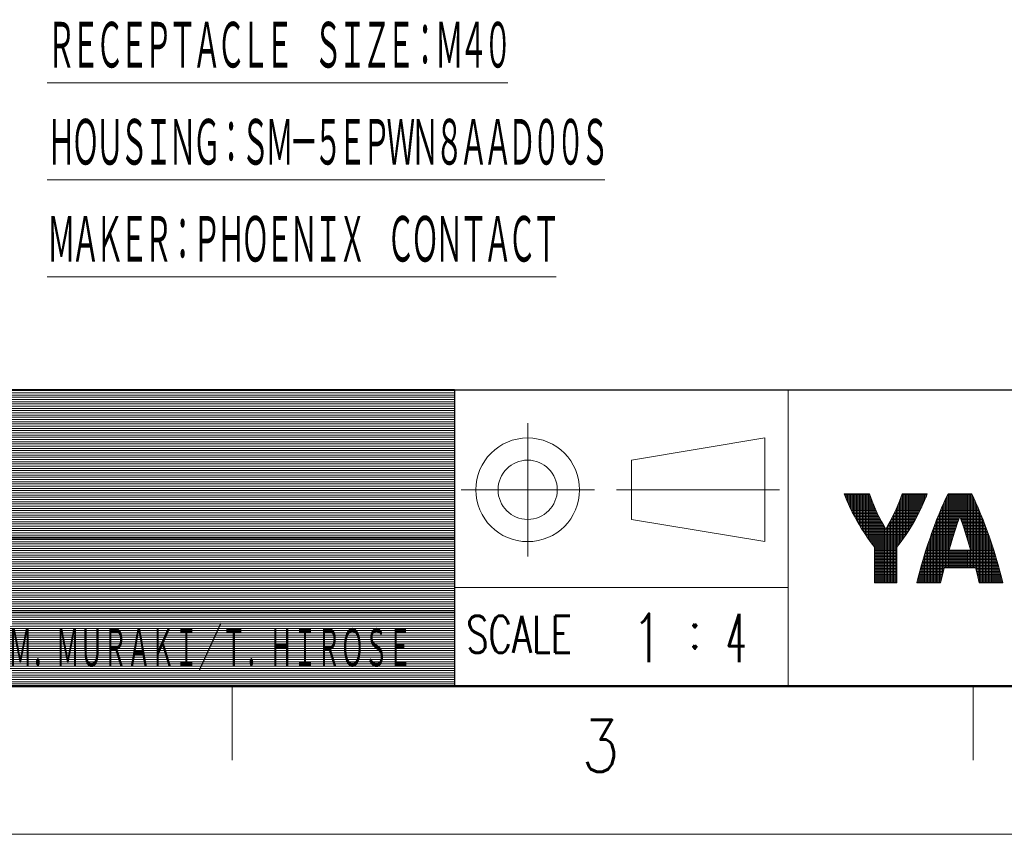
# Model space of a CAD drawing. Header units: millimetres. Extents: x 0 to 1733, y 0 to 1188.
# Tile 2 of 157: x 383 to 648, y 0 to 220. Entities that reach past the tile are written whole.
import ezdxf

# ---------------------------------------------------------------- set-up
doc = ezdxf.new("R2010")
doc.units = ezdxf.units.MM
doc.header["$LTSCALE"] = 0.727559
doc.layers.add('NoLayerName_001', color=7, linetype='Continuous')
doc.styles.get("Standard").update_dxf_attribs({"font": 'txt', "bigfont": 'extfont2'})

# ---------------------------------------------------------------- blocks, each defined once
blk = doc.blocks.new('*X159')
at = {"color": 2, "linetype": 'Continuous', "lineweight": 13}
for p, q in [((0.012, 5.936), (0.012, 6.001)), ((0.112, 5.679), (0.112, 6.001)), ((0.212, 5.441), (0.212, 6.001)), ((0.312, 5.218), (0.312, 6.001)), ((0.412, 5.005), (0.412, 6.001)), ((0.512, 4.803), (0.512, 6.001)), ((0.612, 4.609), (0.612, 6.001)), ((0.712, 4.421), (0.712, 6.001)), ((0.812, 4.239), (0.812, 6.001)), ((0.912, 4.065), (0.912, 6.001)), ((1.012, 3.893), (1.012, 6.001)), ((1.112, 3.728), (1.112, 6.001)), ((1.212, 3.565), (1.212, 6.001)), ((1.312, 3.41), (1.312, 6.001)), ((1.412, 3.255), (1.412, 6.001)), ((1.512, 3.109), (1.512, 6.001)), ((1.612, 2.964), (1.612, 6.001)), ((3.912, 2.893), (3.912, 6.001)), ((4.012, 3.034), (4.012, 6.001)), ((4.112, 3.18), (4.112, 6.001)), ((4.212, 3.331), (4.212, 6.001)), ((4.312, 3.485), (4.312, 6.001)), ((4.412, 3.643), (4.412, 6.001)), ((4.512, 3.809), (4.512, 6.001)), ((4.612, 3.976), (4.612, 6.001)), ((4.712, 4.149), (4.712, 6.001)), ((4.812, 4.329), (4.812, 6.001)), ((4.912, 4.512), (4.912, 6.001)), ((5.012, 4.703), (5.012, 6.001)), ((5.112, 4.902), (5.112, 6.001)), ((5.212, 5.108), (5.212, 6.001)), ((5.312, 5.324), (5.312, 6.001)), ((5.412, 5.554), (5.412, 6.001)), ((5.512, 5.801), (5.512, 6.001)), ((0, 5.967), (1.699, 5.967)), ((0.038, 5.867), (1.734, 5.867)), ((0.076, 5.767), (1.769, 5.767)), ((0.116, 5.667), (1.806, 5.667)), ((0.157, 5.567), (1.844, 5.567)), ((0.2, 5.467), (1.883, 5.467)), ((0.244, 5.367), (1.923, 5.367)), ((1.712, 2.824), (1.712, 5.931)), ((1.812, 2.69), (1.812, 5.653)), ((1.912, 2.558), (1.912, 5.395)), ((3.652, 5.367), (5.331, 5.367)), ((3.692, 5.467), (5.374, 5.467)), ((3.712, 2.622), (3.712, 5.517)), ((3.731, 5.567), (5.417, 5.567)), ((3.769, 5.667), (5.458, 5.667)), ((3.806, 5.767), (5.499, 5.767)), ((3.812, 2.754), (3.812, 5.784)), ((3.841, 5.867), (5.537, 5.867)), ((3.876, 5.967), (5.575, 5.967)), ((0.289, 5.267), (1.964, 5.267)), ((0.335, 5.167), (2.006, 5.167)), ((0.382, 5.067), (2.05, 5.067)), ((0.431, 4.967), (2.093, 4.967)), ((0.48, 4.867), (2.139, 4.867)), ((0.529, 4.767), (2.185, 4.767)), ((0.582, 4.667), (2.232, 4.667)), ((2.012, 2.433), (2.012, 5.155)), ((2.112, 0), (2.112, 4.927)), ((2.212, 0), (2.212, 4.71)), ((3.342, 4.667), (4.993, 4.667)), ((3.389, 4.767), (5.045, 4.767)), ((3.412, 0), (3.412, 4.816)), ((3.435, 4.867), (5.095, 4.867)), ((3.481, 4.967), (5.144, 4.967)), ((3.512, 0), (3.512, 5.037)), ((3.525, 5.067), (5.193, 5.067)), ((3.568, 5.167), (5.239, 5.167)), ((3.611, 5.267), (5.286, 5.267)), ((3.612, 2.494), (3.612, 5.269)), ((0.634, 4.567), (2.281, 4.567)), ((0.687, 4.467), (2.33, 4.467)), ((0.742, 4.367), (2.38, 4.367)), ((0.796, 4.267), (2.432, 4.267)), ((0.853, 4.167), (2.483, 4.167)), ((0.91, 4.067), (2.537, 4.067)), ((2.312, 0), (2.312, 4.504)), ((2.412, 0), (2.412, 4.306)), ((2.512, 0), (2.512, 4.113)), ((3.012, 0), (3.012, 4.019)), ((3.038, 4.067), (4.664, 4.067)), ((3.091, 4.167), (4.722, 4.167)), ((3.112, 0), (3.112, 4.207)), ((3.143, 4.267), (4.778, 4.267)), ((3.194, 4.367), (4.833, 4.367)), ((3.212, 0), (3.212, 4.401)), ((3.245, 4.467), (4.888, 4.467)), ((3.294, 4.567), (4.941, 4.567)), ((3.312, 0), (3.312, 4.605)), ((0.968, 3.967), (2.591, 3.967)), ((1.027, 3.867), (2.645, 3.867)), ((1.088, 3.767), (2.702, 3.767)), ((1.148, 3.667), (2.759, 3.667)), ((1.211, 3.567), (4.364, 3.567)), ((1.274, 3.467), (4.3, 3.467)), ((1.339, 3.367), (4.235, 3.367)), ((2.612, 0), (2.612, 3.929)), ((2.712, 0), (2.712, 3.75)), ((2.812, 0), (2.812, 3.66)), ((2.816, 3.667), (4.426, 3.667)), ((2.873, 3.767), (4.487, 3.767)), ((2.912, 0), (2.912, 3.836)), ((2.929, 3.867), (4.547, 3.867)), ((2.984, 3.967), (4.607, 3.967)), ((1.404, 3.267), (4.171, 3.267)), ((1.472, 3.167), (4.103, 3.167)), ((1.54, 3.067), (4.035, 3.067)), ((1.609, 2.967), (3.965, 2.967)), ((1.681, 2.867), (3.894, 2.867)), ((1.753, 2.767), (3.822, 2.767)), ((1.829, 2.667), (3.746, 2.667)), ((1.905, 2.567), (3.67, 2.567)), ((1.984, 2.467), (3.59, 2.467)), ((2.037, 2.367), (3.537, 2.367)), ((2.037, 2.267), (3.537, 2.267)), ((2.037, 2.167), (3.537, 2.167)), ((2.037, 2.067), (3.537, 2.067)), ((2.037, 1.967), (3.537, 1.967)), ((2.037, 1.867), (3.537, 1.867)), ((2.037, 1.767), (3.537, 1.767)), ((2.037, 1.667), (3.537, 1.667)), ((2.037, 1.567), (3.537, 1.567)), ((2.037, 1.467), (3.537, 1.467)), ((2.037, 1.367), (3.537, 1.367)), ((2.037, 1.267), (3.537, 1.267)), ((2.037, 1.167), (3.537, 1.167)), ((2.037, 1.067), (3.537, 1.067)), ((2.037, 0.967), (3.537, 0.967)), ((2.037, 0.867), (3.537, 0.867)), ((2.037, 0.767), (3.537, 0.767)), ((2.037, 0.667), (3.537, 0.667)), ((2.037, 0.567), (3.537, 0.567)), ((2.037, 0.467), (3.537, 0.467)), ((2.037, 0.367), (3.537, 0.367)), ((2.037, 0.267), (3.537, 0.267)), ((2.037, 0.167), (3.537, 0.167)), ((2.037, 0.067), (3.537, 0.067))]:
    blk.add_line(p, q, dxfattribs=at)
blk = doc.blocks.new('*X164')
at = {"color": 2, "linetype": 'Continuous', "lineweight": 13}
for p, q in [((2.109, 1), (2.109, 6)), ((2.209, 2.39), (2.209, 6)), ((2.309, 2.726), (2.309, 6)), ((2.409, 3.052), (2.409, 6)), ((2.509, 3.369), (2.509, 6)), ((2.609, 3.678), (2.609, 6)), ((2.709, 3.978), (2.709, 6)), ((2.809, 4.269), (2.809, 6)), ((2.909, 4.414), (2.909, 6)), ((3.009, 4.126), (3.009, 6)), ((3.109, 3.83), (3.109, 6)), ((3.209, 3.526), (3.209, 6)), ((3.309, 3.214), (3.309, 6)), ((3.409, 2.892), (3.409, 6)), ((3.509, 2.562), (3.509, 6)), ((3.609, 2.222), (3.609, 6)), ((1.786, 5.366), (3.982, 5.366)), ((1.809, 0.936), (1.809, 5.417)), ((1.831, 5.466), (3.937, 5.466)), ((1.877, 5.566), (3.891, 5.566)), ((1.909, 1), (1.909, 5.634)), ((1.924, 5.666), (3.844, 5.666)), ((1.971, 5.766), (3.797, 5.766)), ((2.009, 1), (2.009, 5.844)), ((2.019, 5.866), (3.749, 5.866)), ((2.068, 5.966), (3.7, 5.966)), ((3.709, 1), (3.709, 5.949)), ((3.809, 1), (3.809, 5.743)), ((3.909, 1), (3.909, 5.527)), ((1.488, 4.666), (4.28, 4.666)), ((1.509, 0), (1.509, 4.717)), ((1.529, 4.766), (4.239, 4.766)), ((1.571, 4.866), (4.197, 4.866)), ((1.609, 0.106), (1.609, 4.956)), ((1.613, 4.966), (4.155, 4.966)), ((1.655, 5.066), (4.113, 5.066)), ((1.699, 5.166), (4.069, 5.166)), ((1.709, 0.532), (1.709, 5.189)), ((1.742, 5.266), (4.026, 5.266)), ((4.009, 0.738), (4.009, 5.305)), ((4.109, 0.327), (4.109, 5.077)), ((4.209, 0), (4.209, 4.838)), ((1.251, 4.066), (2.739, 4.066)), ((1.29, 4.166), (2.773, 4.166)), ((1.309, 0), (1.309, 4.216)), ((1.328, 4.266), (2.808, 4.266)), ((1.368, 4.366), (2.843, 4.366)), ((1.408, 4.466), (2.878, 4.466)), ((1.409, 0), (1.409, 4.468)), ((1.448, 4.566), (4.32, 4.566)), ((2.89, 4.466), (4.36, 4.466)), ((2.925, 4.366), (4.4, 4.366)), ((2.96, 4.266), (4.44, 4.266)), ((2.995, 4.166), (4.478, 4.166)), ((3.029, 4.066), (4.516, 4.066)), ((4.309, 0), (4.309, 4.596)), ((4.409, 0), (4.409, 4.345)), ((4.509, 0), (4.509, 4.087)), ((0.992, 3.366), (2.508, 3.366)), ((1.009, 0), (1.009, 3.412)), ((1.028, 3.466), (2.54, 3.466)), ((1.065, 3.566), (2.572, 3.566)), ((1.101, 3.666), (2.605, 3.666)), ((1.109, 0), (1.109, 3.686)), ((1.138, 3.766), (2.638, 3.766)), ((1.175, 3.866), (2.671, 3.866)), ((1.209, 0), (1.209, 3.954)), ((1.213, 3.966), (2.705, 3.966)), ((3.063, 3.966), (4.555, 3.966)), ((3.097, 3.866), (4.593, 3.866)), ((3.13, 3.766), (4.63, 3.766)), ((3.163, 3.666), (4.667, 3.666)), ((3.196, 3.566), (4.703, 3.566)), ((3.228, 3.466), (4.74, 3.466)), ((3.26, 3.366), (4.776, 3.366)), ((4.609, 0), (4.609, 3.825)), ((4.709, 0), (4.709, 3.552)), ((0.75, 2.666), (2.291, 2.666)), ((0.784, 2.766), (2.321, 2.766)), ((0.809, 0), (0.809, 2.839)), ((0.818, 2.866), (2.351, 2.866)), ((0.852, 2.966), (2.382, 2.966)), ((0.886, 3.066), (2.413, 3.066)), ((0.909, 0), (0.909, 3.131)), ((0.921, 3.166), (2.444, 3.166)), ((0.956, 3.266), (2.476, 3.266)), ((3.292, 3.266), (4.812, 3.266)), ((3.324, 3.166), (4.847, 3.166)), ((3.355, 3.066), (4.882, 3.066)), ((3.386, 2.966), (4.916, 2.966)), ((3.417, 2.866), (4.95, 2.866)), ((3.447, 2.766), (4.984, 2.766)), ((3.477, 2.666), (5.018, 2.666)), ((4.809, 0), (4.809, 3.275)), ((4.909, 0), (4.909, 2.988)), ((5.009, 0), (5.009, 2.694)), ((0.555, 2.066), (5.213, 2.066)), ((0.587, 2.166), (5.181, 2.166)), ((0.609, 0), (0.609, 2.234)), ((0.619, 2.266), (2.172, 2.266)), ((0.652, 2.366), (2.202, 2.366)), ((0.684, 2.466), (2.231, 2.466)), ((0.709, 0), (0.709, 2.542)), ((0.716, 2.566), (2.261, 2.566)), ((2.209, 1), (2.209, 2.2)), ((2.309, 1), (2.309, 2.2)), ((2.409, 1), (2.409, 2.2)), ((2.509, 1), (2.509, 2.2)), ((2.609, 1), (2.609, 2.2)), ((2.709, 1), (2.709, 2.2)), ((2.809, 1), (2.809, 2.2)), ((2.909, 1), (2.909, 2.2)), ((3.009, 1), (3.009, 2.2)), ((3.109, 1), (3.109, 2.2)), ((3.209, 1), (3.209, 2.2)), ((3.309, 1), (3.309, 2.2)), ((3.409, 1), (3.409, 2.2)), ((3.507, 2.566), (5.051, 2.566)), ((3.509, 1), (3.509, 2.2)), ((3.537, 2.466), (5.084, 2.466)), ((3.566, 2.366), (5.116, 2.366)), ((3.595, 2.266), (5.149, 2.266)), ((3.609, 1), (3.609, 2.2)), ((5.109, 0), (5.109, 2.39)), ((5.209, 0), (5.209, 2.08)), ((0.344, 1.366), (5.424, 1.366)), ((0.373, 1.466), (5.395, 1.466)), ((0.402, 1.566), (5.366, 1.566)), ((0.409, 0), (0.409, 1.588)), ((0.432, 1.666), (5.336, 1.666)), ((0.463, 1.766), (5.305, 1.766)), ((0.493, 1.866), (5.274, 1.866)), ((0.509, 0), (0.509, 1.915)), ((0.524, 1.966), (5.244, 1.966)), ((5.309, 0), (5.309, 1.756)), ((5.409, 0), (5.409, 1.42)), ((0.15, 0.666), (1.742, 0.666)), ((0.176, 0.766), (1.766, 0.766)), ((0.203, 0.866), (1.791, 0.866)), ((0.209, 0), (0.209, 0.886)), ((0.231, 0.966), (1.816, 0.966)), ((0.258, 1.066), (5.51, 1.066)), ((0.286, 1.166), (5.482, 1.166)), ((0.309, 0), (0.309, 1.246)), ((0.314, 1.266), (5.453, 1.266)), ((3.951, 0.966), (5.537, 0.966)), ((3.977, 0.866), (5.565, 0.866)), ((4.002, 0.766), (5.592, 0.766)), ((4.026, 0.666), (5.618, 0.666)), ((5.509, 0), (5.509, 1.07)), ((5.609, 0), (5.609, 0.704)), ((0, 0.066), (1.599, 0.066)), ((0.009, 0), (0.009, 0.102)), ((0.024, 0.166), (1.622, 0.166)), ((0.048, 0.266), (1.645, 0.266)), ((0.072, 0.366), (1.669, 0.366)), ((0.098, 0.466), (1.692, 0.466)), ((0.109, 0), (0.109, 0.507)), ((0.124, 0.566), (1.717, 0.566)), ((4.051, 0.566), (5.644, 0.566)), ((4.075, 0.466), (5.67, 0.466)), ((4.099, 0.366), (5.696, 0.366)), ((4.122, 0.266), (5.72, 0.266)), ((4.146, 0.166), (5.744, 0.166)), ((4.169, 0.066), (5.768, 0.066)), ((5.709, 0), (5.709, 0.313))]:
    blk.add_line(p, q, dxfattribs=at)
blk = doc.blocks.new('JZB_0007')
at = {"layer": 'NoLayerName_001', "color": 3, "lineweight": 13, "char_height": 3.27, "attachment_point": 5}
for s, insert in [('\\A1;\\W0.7500;1', (0.818, 1.635)), ('\\A1;\\W0.5000;4', (6.818, 1.635))]:
    blk.add_mtext(s, dxfattribs=dict(at, insert=insert))
blk = doc.blocks.new('JZB_0008')
at = {"layer": 'NoLayerName_001', "color": 3, "lineweight": 13, "insert": (81.91, 1.82), "char_height": 2.91, "attachment_point": 5}
blk.add_mtext('\\A1;\\W0.5000;Ｍ．ＭＵＲＡＫＩ／Ｔ．ＨＩＲＯＳＥ', dxfattribs=at)
blk = doc.blocks.new('*X118')
at = {"color": 7, "linetype": 'Continuous', "lineweight": 13}
for p, q in [((0, 19.8), (100, 19.8)), ((0, 19.65), (100, 19.65)), ((0, 19.5), (100, 19.5)), ((0, 19.35), (100, 19.35)), ((0, 19.2), (100, 19.2)), ((0, 19.05), (100, 19.05)), ((0, 18.9), (100, 18.9)), ((0, 18.75), (100, 18.75)), ((0, 18.6), (100, 18.6)), ((0, 18.45), (100, 18.45)), ((0, 18.3), (100, 18.3)), ((0, 18.15), (100, 18.15)), ((0, 18), (100, 18)), ((0, 17.85), (100, 17.85)), ((0, 17.7), (100, 17.7)), ((0, 17.55), (100, 17.55)), ((0, 17.4), (100, 17.4)), ((0, 17.25), (100, 17.25)), ((0, 17.1), (100, 17.1)), ((0, 16.95), (100, 16.95)), ((0, 16.8), (100, 16.8)), ((0, 16.65), (100, 16.65)), ((0, 16.5), (100, 16.5)), ((0, 16.35), (100, 16.35)), ((0, 16.2), (100, 16.2)), ((0, 16.05), (100, 16.05)), ((0, 15.9), (100, 15.9)), ((0, 15.75), (100, 15.75)), ((0, 15.6), (100, 15.6)), ((0, 15.45), (100, 15.45)), ((0, 15.3), (100, 15.3)), ((0, 15.15), (100, 15.15)), ((0, 15), (100, 15)), ((0, 14.85), (100, 14.85)), ((0, 14.7), (100, 14.7)), ((0, 14.55), (100, 14.55)), ((0, 14.4), (100, 14.4)), ((0, 14.25), (100, 14.25)), ((0, 14.1), (100, 14.1)), ((0, 13.95), (100, 13.95)), ((0, 13.8), (100, 13.8)), ((0, 13.65), (100, 13.65)), ((0, 13.5), (100, 13.5)), ((0, 13.35), (100, 13.35)), ((0, 13.2), (100, 13.2)), ((0, 13.05), (100, 13.05)), ((0, 12.9), (100, 12.9)), ((0, 12.75), (100, 12.75)), ((0, 12.6), (100, 12.6)), ((0, 12.45), (100, 12.45)), ((0, 12.3), (100, 12.3)), ((0, 12.15), (100, 12.15)), ((0, 12), (100, 12)), ((0, 11.85), (100, 11.85)), ((0, 11.7), (100, 11.7)), ((0, 11.55), (100, 11.55)), ((0, 11.4), (100, 11.4)), ((0, 11.25), (100, 11.25)), ((0, 11.1), (100, 11.1)), ((0, 10.95), (100, 10.95)), ((0, 10.8), (100, 10.8)), ((0, 10.65), (100, 10.65)), ((0, 10.5), (100, 10.5)), ((0, 10.35), (100, 10.35)), ((0, 10.2), (100, 10.2)), ((0, 10.05), (100, 10.05)), ((0, 9.9), (100, 9.9)), ((0, 9.75), (100, 9.75)), ((0, 9.6), (100, 9.6)), ((0, 9.45), (100, 9.45)), ((0, 9.3), (100, 9.3)), ((0, 9.15), (100, 9.15)), ((0, 9), (100, 9)), ((0, 8.85), (100, 8.85)), ((0, 8.7), (100, 8.7)), ((0, 8.55), (100, 8.55)), ((0, 8.4), (100, 8.4)), ((0, 8.25), (100, 8.25)), ((0, 8.1), (100, 8.1)), ((0, 7.95), (100, 7.95)), ((0, 7.8), (100, 7.8)), ((0, 7.65), (100, 7.65)), ((0, 7.5), (100, 7.5)), ((0, 7.35), (100, 7.35)), ((0, 7.2), (100, 7.2)), ((0, 7.05), (100, 7.05)), ((0, 6.9), (100, 6.9)), ((0, 6.75), (100, 6.75)), ((0, 6.6), (100, 6.6)), ((0, 6.45), (100, 6.45)), ((0, 6.3), (100, 6.3)), ((0, 6.15), (100, 6.15)), ((0, 6), (100, 6)), ((0, 5.85), (100, 5.85)), ((0, 5.7), (100, 5.7)), ((0, 5.55), (100, 5.55)), ((0, 5.4), (100, 5.4)), ((0, 5.25), (100, 5.25)), ((0, 5.1), (100, 5.1)), ((0, 4.95), (100, 4.95)), ((0, 4.8), (100, 4.8)), ((0, 4.65), (100, 4.65)), ((0, 4.5), (100, 4.5)), ((0, 4.35), (100, 4.35)), ((0, 4.2), (100, 4.2)), ((0, 4.05), (100, 4.05)), ((0, 3.9), (100, 3.9)), ((0, 3.75), (100, 3.75)), ((0, 3.6), (100, 3.6)), ((0, 3.45), (100, 3.45)), ((0, 3.3), (100, 3.3)), ((0, 3.15), (100, 3.15)), ((0, 3), (100, 3)), ((0, 2.85), (100, 2.85)), ((0, 2.7), (100, 2.7)), ((0, 2.55), (100, 2.55)), ((0, 2.4), (100, 2.4)), ((0, 2.25), (100, 2.25)), ((0, 2.1), (100, 2.1)), ((0, 1.95), (100, 1.95)), ((0, 1.8), (100, 1.8)), ((0, 1.65), (100, 1.65)), ((0, 1.5), (100, 1.5)), ((0, 1.35), (100, 1.35)), ((0, 1.2), (100, 1.2)), ((0, 1.05), (100, 1.05)), ((0, 0.9), (100, 0.9)), ((0, 0.75), (100, 0.75)), ((0, 0.6), (100, 0.6)), ((0, 0.45), (100, 0.45)), ((0, 0.3), (100, 0.3)), ((0, 0.15), (100, 0.15)), ((0, 0), (100, 0))]:
    blk.add_line(p, q, dxfattribs=at)
blk = doc.blocks.new('JZB_0009')
at = {"layer": 'NoLayerName_001', "color": 7, "linetype": 'Continuous', "lineweight": 25}
for p, q in [((100, 20), (0, 20)), ((100, 20), (100, 0)), ((0, 0), (100, 0))]:
    blk.add_line(p, q, dxfattribs=at)
blk.add_blockref('*X118', (0, 0.15))

msp = doc.modelspace()

# ---------------------------------------------------------------- linework, layer by layer
at = {"layer": 'NoLayerName_001', "color": 7, "linetype": 'Continuous', "lineweight": 25}
msp.add_line((100, 120), (1640, 120), dxfattribs=at)
at = {"layer": 'NoLayerName_001', "color": 2, "linetype": 'Continuous', "lineweight": 13}
for p, q in [((500, 120), (500, 40)), ((589.9999995, 120), (589.99999753, 40)), ((519.72010202, 111.04442507), (519.72010202, 75.04442507)), ((583.72810266, 107.03081559), (547.72810266, 101.03081559)), ((583.72810266, 79.03081559), (583.72810266, 107.03081559)), ((547.72810266, 101.03081559), (547.72810266, 85.03081559)), ((500, 100), (100, 100)), ((501.74011788, 93.0308149), (537.74011788, 93.03081628)), ((543.72810266, 93.03081559), (587.72810266, 93.03081559)), ((605.16811965, 91.93264893), (605.50133941, 91.04735606)), ((611.96874299, 91.93264893), (605.16811965, 91.93264893)), ((605.50133941, 91.04735606), (605.88465825, 90.10710602)), ((612.30887548, 90.95575662), (611.96874299, 91.93264893)), ((612.69025976, 89.94431532), (612.30887548, 90.95575662)), ((620.4282911, 90.95817367), (620.04779666, 89.9488511)), ((620.76744216, 91.93264893), (620.4282911, 90.95817367)), ((627.56751431, 91.93264893), (620.76744216, 91.93264893)), ((626.85085397, 90.10676901), (627.23423275, 91.04718495)), ((627.23423275, 91.04718495), (627.56751431, 91.93264893)), ((632.62389742, 90.81145302), (632.04052046, 89.54446629)), ((633.16874096, 91.93264893), (632.62389742, 90.81145302)), ((639.56699316, 91.93264893), (633.16874096, 91.93264893)), ((640.11179852, 90.8113249), (639.56699316, 91.93264893)), ((640.69515225, 89.54415521), (640.11179852, 90.8113249)), ((605.88465825, 90.10710602), (606.31880702, 89.11498714)), ((606.31880702, 89.11498714), (606.80345225, 88.07594149)), ((606.80345225, 88.07594149), (607.33690932, 86.9970929)), ((613.11306248, 88.90121406), (612.69025976, 89.94431532)), ((613.57696098, 87.83012471), (613.11306248, 88.90121406)), ((614.08106564, 86.73555251), (613.57696098, 87.83012471)), ((619.1623849, 87.83755517), (618.65855826, 86.74353307)), ((619.62573998, 88.9074591), (619.1623849, 87.83755517)), ((620.04779666, 89.9488511), (619.62573998, 88.9074591)), ((625.39848739, 86.99640318), (625.93196566, 88.07533214)), ((625.93196566, 88.07533214), (626.41665178, 89.11449993)), ((626.41665178, 89.11449993), (626.85085397, 90.10676901)), ((631.42258216, 88.13301707), (630.77593196, 86.58368277)), ((632.04052046, 89.54446629), (631.42258216, 88.13301707)), ((641.31308665, 88.13245723), (640.69515225, 89.54415521)), ((641.95975624, 86.5827987), (641.31308665, 88.13245723)), ((607.33690932, 86.9970929), (607.91584723, 85.88803156)), ((607.91584723, 85.88803156), (608.53502416, 84.76098438)), ((614.62384813, 85.62286263), (614.08106564, 86.73555251)), ((615.2030826, 84.49827281), (614.62384813, 85.62286263)), ((618.11572552, 85.63065754), (617.53605496, 84.50506665)), ((618.65855826, 86.74353307), (618.11572552, 85.63065754)), ((624.20042019, 84.76031275), (624.8195558, 85.88731704)), ((624.8195558, 85.88731704), (625.39848739, 86.99640318)), ((630.77593196, 86.58368277), (630.10836216, 84.90899496)), ((636.01238443, 84.85725364), (636.36731587, 85.86786868)), ((636.36731587, 85.86786868), (636.72071048, 84.86211696)), ((642.62737145, 84.90770478), (641.95975624, 86.5827987)), ((547.72810266, 85.03081559), (583.72810266, 79.03081559)), ((608.53502416, 84.76098438), (609.18711446, 83.6307767)), ((609.18711446, 83.6307767), (609.86270599, 82.5144797)), ((609.86270599, 82.5144797), (610.17556251, 82.01510506)), ((615.81580828, 83.36880184), (615.2030826, 84.49827281)), ((616.36781698, 82.39755546), (615.81580828, 83.36880184)), ((616.92246199, 83.37373116), (616.36781698, 82.39755546)), ((617.53605496, 84.50506665), (616.92246199, 83.37373116)), ((622.55883084, 82.01276104), (622.87294492, 82.51412045)), ((622.87294492, 82.51412045), (623.54841186, 83.63022334)), ((623.54841186, 83.63022334), (624.20042019, 84.76031275)), ((629.42947795, 83.12770207), (628.75032411, 81.26438652)), ((630.10836216, 84.90899496), (629.42947795, 83.12770207)), ((634.91847098, 81.57553816), (635.28611951, 82.7066562)), ((635.28611951, 82.7066562), (635.65141229, 83.80220234)), ((635.65141229, 83.80220234), (636.01238443, 84.85725364)), ((636.72071048, 84.86211696), (637.0802701, 83.81160462)), ((637.0802701, 83.81160462), (637.44434808, 82.72004509)), ((637.44434808, 82.72004509), (637.81105278, 81.59212354)), ((643.30632775, 83.12592317), (642.62737145, 84.90770478)), ((643.9855783, 81.26204345), (643.30632775, 83.12592317)), ((100, 80), (500, 80)), ((610.17556251, 82.01510506), (610.86095238, 80.95831108)), ((610.86095238, 80.95831108), (611.53394226, 79.96953506)), ((611.53394226, 79.96953506), (612.18255389, 79.0629864)), ((620.55261423, 79.06212292), (621.20095131, 79.96816438)), ((621.20095131, 79.96816438), (621.87367415, 80.95643286)), ((621.87367415, 80.95643286), (622.55883084, 82.01276104)), ((628.40132082, 80.27358939), (627.74688673, 78.34985938)), ((628.75032411, 81.26438652), (628.40132082, 80.27358939)), ((634.18509068, 79.23122052), (634.5506622, 80.41476597)), ((634.5506622, 80.41476597), (634.91847098, 81.57553816)), ((637.81105278, 81.59212354), (638.17825724, 80.43352398)), ((638.17825724, 80.43352398), (638.54362247, 79.25091499)), ((644.33166794, 80.2794667), (643.9855783, 81.26204345)), ((644.98636767, 78.35507071), (644.33166794, 80.2794667)), ((612.18255389, 79.0629864), (612.79659365, 78.24881928)), ((612.79659365, 78.24881928), (613.36822286, 77.5327231)), ((613.36822286, 77.53310545), (613.36822286, 67.92928167)), ((619.36741109, 77.5327231), (619.93882924, 78.2484231)), ((619.36741109, 67.92928167), (619.36741109, 77.5327231)), ((619.93882924, 78.2484231), (620.55261423, 79.06212292)), ((627.74688673, 78.34985938), (627.12651659, 76.43808207)), ((633.47097569, 76.82757343), (633.82431131, 78.03265993)), ((633.82431131, 78.03265993), (634.18509068, 79.23122052)), ((638.54362247, 79.25091499), (638.90463636, 78.05188344)), ((638.90463636, 78.05188344), (639.25866918, 76.84480837)), ((645.60704737, 76.44248933), (644.98636767, 78.35507071)), ((626.54899654, 74.56773729), (626.02097712, 72.76421033)), ((627.12651659, 76.43808207), (626.54899654, 74.56773729)), ((633.44378643, 76.73349277), (633.47097569, 76.82757343)), ((639.2908453, 76.73349277), (633.44378643, 76.73349277)), ((639.25866918, 76.84480837), (639.2908453, 76.73349277)), ((646.18490248, 74.57125169), (645.60704737, 76.44248933)), ((646.71326478, 72.7667943), (646.18490248, 74.57125169)), ((626.02097712, 72.76421033), (625.54688781, 71.04793154)), ((632.02368348, 71.51202309), (632.1313951, 71.93315004)), ((632.1313951, 71.93315004), (640.60323663, 71.93315004)), ((640.60323663, 71.93315004), (640.73412018, 71.42029608)), ((647.18768956, 71.04959485), (646.71326478, 72.7667943)), ((625.12906291, 69.43414262), (624.76800337, 67.93314002)), ((625.54688781, 71.04793154), (625.12906291, 69.43414262)), ((631.16790916, 67.93314002), (631.56057192, 69.6347715)), ((631.56057192, 69.6347715), (632.02368348, 71.51202309)), ((640.73412018, 71.42029608), (641.19181856, 69.56199488)), ((641.19181856, 69.56199488), (641.56727377, 67.93314002)), ((647.6058308, 69.4349346), (647.18768956, 71.04959485)), ((647.96717956, 67.93314002), (647.6058308, 69.4349346)), ((589.99999829, 66.66680332), (500.00000116, 66.6668)), ((613.36822286, 67.92928167), (619.36764994, 67.92928167)), ((624.76800337, 67.93314002), (631.16790916, 67.93314002)), ((641.56727377, 67.93314002), (647.96717956, 67.93314002)), ((500, 60), (100, 60)), ((440, 40), (440, 20)), ((640, 40), (640, 20))]:
    msp.add_line(p, q, dxfattribs=at)
at = {"layer": 'NoLayerName_001', "color": 7, "linetype": 'Continuous', "lineweight": 50}
msp.add_line((1640, 40), (100, 40), dxfattribs=at)
at = {"layer": 'NoLayerName_001', "color": 7, "linetype": 'Continuous', "lineweight": 13}
msp.add_line((1680, 0), (0, 0), dxfattribs=at)
at = {"layer": 'NoLayerName_001', "color": 2, "linetype": 'Continuous', "lineweight": 13}
for radius in [14, 8]:
    msp.add_circle((519.72010197, 93.03081294), radius, dxfattribs=at)

# ---------------------------------------------------------------- block references
at = {"layer": 'NoLayerName_001', "xscale": 4, "yscale": 4, "zscale": 4}
for name, p in [('JZB_0009', (100, 40)), ('JZB_0007', (548.72998047, 46.45999908)), ('*X159', (605.21856689, 67.92928314)), ('*X164', (624.83184814, 67.93314362)), ('JZB_0008', (106.36000061, 42.72000122))]:
    msp.add_blockref(name, p, dxfattribs=at)

# ---------------------------------------------------------------- texts
at = {"layer": 'NoLayerName_001', "color": 7, "lineweight": 13, "char_height": 14, "attachment_point": 7, "line_spacing_factor": 1.122857}
for s, insert in [('\\A1;\\W0.5000;\\T0.8333;\\LＲＥＣＥＰＴＡＣＬＥ\u3000ＳＩＺＥ：Ｍ４０\\l\\P\\LＨＯＵＳＩＮＧ：ＳＭ－５ＥＰＷＮ８ＡＡＤ００Ｓ\\l\\P\\LＭＡＫＥＲ：ＰＨＯＥＮＩＸ\u3000ＣＯＮＴＡＣＴ\\l', (390, 153.29908082)), ('\\A1;\\W0.5000;\\T0.8333;\\LＲＥＣＥＰＴＡＣＬＥ\u3000ＳＩＺＥ：Ｍ１２\\l\\P\\LＨＯＵＳＩＮＧ：ＳＡＣＣ－ＭＳＱ－Ｍ１２ＭＳ－２５－３，２\u3000ＳＣＯ\\l\\P\\LＭＡＫＥＲ：ＰＨＯＥＮＩＸ\u3000ＣＯＮＴＡＣＴ\\l', (110, 129.0254681))]:
    msp.add_mtext(s, dxfattribs=dict(at, insert=insert))
at = {"layer": 'NoLayerName_001', "color": 2, "lineweight": 13, "attachment_point": 7}
for s, insert, char_height in [('\\A1;\\W0.7000;SCALE', (503.15634575, 49.00654845), 10), ('\\A1;\\W0.8600;:', (562.99999576, 50.15956447), 10), ('\\A1;\\W0.8600;3', (534.217088, 16.904256), 14)]:
    msp.add_mtext(s, dxfattribs=dict(at, insert=insert, char_height=char_height))

doc.saveas('drawing.dxf')
